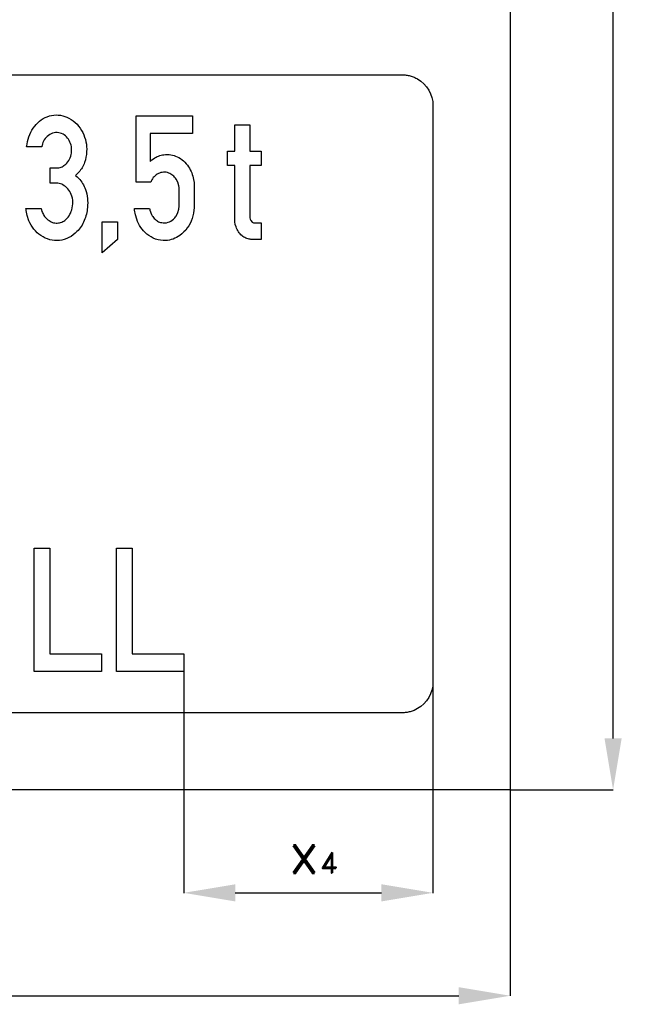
# Model space of a CAD drawing. Header units: millimetres. Extents: x -267 to 7620, y -508 to 2095.
# Tile 8 of 15: x 4024 to 4620, y -208 to 749. Entities that reach past the tile are written whole.
import ezdxf

# ---------------------------------------------------------------- set-up
doc = ezdxf.new("R2010")
doc.units = ezdxf.units.MM
doc.header["$LTSCALE"] = 5
doc.layers.add('Kóty', color=2, linetype='Continuous')
doc.layers.add('Značka', color=7, linetype='Continuous')
doc.styles.get("Standard").update_dxf_attribs({"font": 'romand.shx', "height": 40})
doc.dimstyles.get("Standard").update_dxf_attribs({"dimtxt": 40, "dimasz": 50, "dimexe": 0.18, "dimexo": 0.0625, "dimgap": 20, "dimtad": 1, "dimdec": 0, "dimzin": 0, "dimdsep": 46, "dimtxsty": 'Standard', "dimcen": 0.09, "dimadec": 0, "dimazin": 0, "dimtfac": 1, "dimtdec": 0, "dimtofl": 0, "dimtmove": 0, "dimatfit": 3, "dimfxl": 1, "dimtolj": 1, "dimtzin": 0, "dimarcsym": 0})

# ---------------------------------------------------------------- blocks, each defined once
blk = doc.blocks.new('*D13')
at = {"layer": 'Defpoints', "color": 0, "transparency": 16777216}
for p in [(4500, 1935), (4600, 1935), (4500, 0)]:
    blk.add_point(p, dxfattribs=at)
at = {"layer": 'Kóty', "color": 0, "lineweight": -2, "transparency": 16777216}
for p, q in [((4500.06, 1935), (4600.18, 1935)), ((4600, 50), (4600, 1885)), ((4500.06, 0), (4600.18, 0))]:
    blk.add_line(p, q, dxfattribs=at)
at = {"layer": 'Kóty', "color": 0, "transparency": 16777216}
for points in [[(4591.67, 1885), (4608.33, 1885), (4600, 1935)], [(4591.67, 50), (4608.33, 50), (4600, 0)]]:
    blk.add_solid(points, dxfattribs=at)
at = {"layer": 'Kóty', "color": 0, "transparency": 16777216, "insert": (4560, 967.5), "char_height": 40, "attachment_point": 5, "rotation": 90}
blk.add_mtext('\\A1;min. 1900', dxfattribs=at)
blk = doc.blocks.new('*D20')
at = {"layer": 'Defpoints', "color": 0, "transparency": 16777216}
for p in [(3000, 0), (4500, 0), (4500, -200)]:
    blk.add_point(p, dxfattribs=at)
at = {"layer": 'Kóty', "color": 0, "lineweight": -2, "transparency": 16777216}
for p, q in [((3000, -0.06), (3000, -200.18)), ((4500, -0.06), (4500, -200.18)), ((3050, -200), (4450, -200))]:
    blk.add_line(p, q, dxfattribs=at)
at = {"layer": 'Kóty', "color": 0, "transparency": 16777216}
for points in [[(3050, -191.67), (3050, -208.33), (3000, -200)], [(4450, -191.67), (4450, -208.33), (4500, -200)]]:
    blk.add_solid(points, dxfattribs=at)
at = {"layer": 'Kóty', "color": 0, "transparency": 16777216, "insert": (3750, -160), "char_height": 40, "attachment_point": 5}
blk.add_mtext('\\A1;1500', dxfattribs=at)

msp = doc.modelspace()

# ---------------------------------------------------------------- linework, layer by layer
at = {"layer": 'Kóty'}
for p, q in [((4182.95, 114.94), (4182.95, -100.18)), ((4425, 104.94), (4425, -100.18)), ((4232.95, -100), (4375, -100))]:
    msp.add_line(p, q, dxfattribs=at)
for points in [[(4232.95, -91.67), (4232.95, -108.33), (4182.95, -100)], [(4375, -91.67), (4375, -108.33), (4425, -100)]]:
    msp.add_solid(points, dxfattribs=at)
at = {"layer": 'Značka', "color": 5}
for points in [[(3000, 0), (3000, 1935), (4500, 1935), (4500, 0), (3000, 0)], [(4103.75, 522), (4103.75, 552.2), (4118.37, 552.2), (4118.37, 535), (4103.75, 522)], [(4037.45, 115), (4037.45, 235), (4052.95, 235), (4052.95, 132.21), (4102.97, 132.21), (4102.97, 115), (4037.45, 115)], [(4117.42, 115), (4117.42, 235), (4132.92, 235), (4132.92, 132.21), (4182.95, 132.21), (4182.95, 115), (4117.42, 115)]]:
    msp.add_lwpolyline(points, dxfattribs=at)
for points in [[(3105, 695), (4395, 695), (4395.12, 695), (4395.24, 695, -0.03218), (4399.11, 694.73, -0.03544), (4402.92, 693.94, -0.036283), (4406.6, 692.69, -0.034467), (4410.07, 690.94), (4413.3, 688.79), (4416.21, 686.21), (4418.79, 683.3), (4420.94, 680.07), (4422.68, 676.6), (4423.94, 672.92), (4424.74, 669.11), (4425, 665.24), (4425, 665.12), (4425, 665), (4425, 105), (4425, 104.88), (4425, 104.76), (4424.73, 100.89), (4423.94, 97.08), (4422.69, 93.4), (4420.94, 89.93), (4418.79, 86.7), (4416.21, 83.79), (4413.3, 81.21), (4410.07, 79.06), (4406.6, 77.32, -0.033414), (4402.92, 76.06, -0.034133), (4399.11, 75.26, -0.036745), (4395.24, 75), (4395.12, 75), (4395, 75), (3105, 75)], [(4044.28, 565.04), (4044.67, 563.64), (4045.11, 562.25, 0.060099), (4047.09, 558.21, 0.069772), (4050.06, 554.79, 0.082556), (4054.13, 552.07, 0.099577), (4058.83, 550.98, 0.093078), (4063.25, 551.52, 0.081451), (4067.25, 553.54, 0.101068), (4071.57, 558.06, 0.075173), (4074.12, 563.88, 0.083049), (4075.14, 571.34, 0.09277), (4073.53, 578.68, 0.08422), (4070.35, 584.14, 0.104833), (4065.49, 588.01, 0.050285), (4063.04, 589.04, 0.050667), (4060.44, 589.55), (4059.86, 589.6), (4059.28, 589.64), (4052.99, 589.64), (4052.99, 604.64), (4059.51, 604.64), (4060.06, 604.62), (4060.61, 604.61, 0.105219), (4064.68, 605.62, 0.079531), (4068.23, 608.08, 0.100528), (4071.99, 613.03, 0.083404), (4073.73, 619.01, 0.081349), (4073.73, 625.23, 0.091577), (4071.62, 631.08, 0.092484), (4067.97, 635.64, 0.116319), (4062.9, 638.33, 0.122184), (4056.92, 638.57, 0.113924), (4051.39, 636.1, 0.105739), (4047.4, 631.8, 0.085894), (4045.29, 626.38), (4045.14, 625.69), (4045, 625), (4030.24, 625), (4030.64, 627.6), (4031.13, 630.19, -0.06192), (4034.22, 639.1, -0.076377), (4039.63, 646.86, -0.079028), (4046.35, 652.43, -0.090143), (4054.47, 655.46, -0.091377), (4063.14, 655.67, -0.085995), (4071.4, 652.89, -0.090012), (4079.19, 646.96, -0.074525), (4084.7, 638.83, -0.068471), (4087.86, 629.91, -0.06651), (4088.53, 620.41, -0.07822), (4086.48, 609.63, -0.102313), (4080.95, 600.45), (4079.37, 598.77), (4077.71, 597.16), (4079.25, 595.81), (4080.74, 594.4, -0.057876), (4084.66, 589.34, -0.052467), (4087.4, 583.53, -0.065539), (4089.38, 574.95, -0.052712), (4089.3, 566.04, -0.076072), (4086.27, 553.36, -0.103107), (4079.11, 542.65, -0.086983), (4071.37, 536.81, -0.096195), (4062.11, 534.1, -0.094609), (4052.74, 534.75, -0.088492), (4044.19, 538.68, -0.083122), (4037.25, 545.07, -0.069561), (4032.54, 553.24), (4030.8, 558.15), (4029.78, 563.24), (4029.66, 564.14), (4029.56, 565.04), (4044.28, 565.04)], [(4149.64, 564.93), (4149.82, 564.16), (4150.01, 563.39), (4151.62, 559.1, 0.076424), (4154.27, 555.38, 0.081383), (4157.52, 552.74, 0.088693), (4161.49, 551.33, 0.121227), (4167.64, 551.63, 0.120097), (4172.96, 554.66, 0.077529), (4175.53, 557.7), (4177.24, 561.31), (4178.14, 564.37), (4178.54, 567.5), (4178.57, 568.35), (4178.57, 569.2), (4178.57, 583.75), (4178.46, 585.44), (4178.25, 587.11), (4177.2, 590.55), (4175.4, 593.74, 0.067099), (4172.35, 597.23, 0.094211), (4168.43, 599.55, 0.110722), (4163.33, 600.34, 0.101994), (4158.23, 598.98, 0.097084), (4154.07, 596, 0.094345), (4151.35, 591.78), (4151.13, 591.25), (4150.91, 590.71), (4136.59, 590.71), (4136.59, 655), (4191.24, 655), (4191.24, 637.89), (4150.24, 637.89), (4150.24, 610.89), (4151.92, 612.23), (4153.66, 613.5, -0.056037), (4158.41, 616, -0.062489), (4163.63, 617.33, -0.077468), (4170.22, 617.29, -0.073653), (4176.52, 615.31, -0.077506), (4182.72, 611.27, -0.068172), (4187.52, 605.61, -0.055764), (4190.65, 599.62, -0.046608), (4192.5, 593.13), (4192.94, 590.44), (4193.12, 587.74), (4193.12, 587.38), (4193.12, 587.01), (4193.12, 567.75), (4193.1, 566.89), (4193.07, 566.04), (4192.42, 560.58), (4190.94, 555.25, -0.072407), (4186.35, 546.14, -0.089863), (4179.16, 538.98, -0.074191), (4172.6, 535.39, -0.079601), (4165.29, 533.95, -0.100433), (4155.58, 535.35, -0.09248), (4147.04, 540.28, -0.078121), (4141.09, 546.76, -0.063529), (4137.2, 554.63), (4135.87, 558.94), (4135.1, 563.36), (4135.02, 564.14), (4134.94, 564.93), (4149.64, 564.93)], [(4258.09, 535.01), (4248.9, 535.01), (4248.19, 535.06), (4247.48, 535.13, -0.074391), (4243.24, 536.27, -0.074349), (4239.49, 538.61, -0.082469), (4235.97, 542.5, -0.063937), (4233.71, 547.25), (4233.01, 549.62), (4232.65, 552.04), (4232.62, 552.62), (4232.6, 553.21), (4232.6, 606.79), (4225.26, 606.79), (4225.26, 620.79), (4232.6, 620.79), (4232.6, 646.44), (4247.14, 646.44), (4247.14, 620.79), (4258.21, 620.79), (4258.22, 606.79), (4247.14, 606.79), (4247.14, 556.71), (4247.17, 556.39), (4247.2, 556.06), (4247.47, 554.64), (4248.05, 553.29), (4249.21, 551.89, 0.138783), (4250.8, 551.16), (4251.1, 551.12), (4251.41, 551.09), (4258.09, 551.09), (4258.09, 535.01)]]:
    msp.add_lwpolyline(points, format="xyb", dxfattribs=at)

# ---------------------------------------------------------------- texts
at = {"layer": 'Kóty', "insert": (4284.29, -40.64), "char_height": 40, "attachment_point": 1}
msp.add_mtext_dynamic_manual_height_columns('x{\\H0.5x;4}', width=46.1048, gutter_width=200, heights=[0], dxfattribs=at)

# ---------------------------------------------------------------- dimensions: what is measured, and where the dimension line sits
at = {"layer": 'Kóty'}
dim = msp.add_linear_dim(base=(4600, 1935), p1=(4500, 0), p2=(4500, 1935), angle=90, text='min. 1900', dimstyle='Standard', dxfattribs=at)
dim.commit()
dim.dimension.update_dxf_attribs({"geometry": '*D13', "text_midpoint": (4560, 967.5)})
dim = msp.add_linear_dim(base=(4500, -200), p1=(3000, 0), p2=(4500, 0), dimstyle='Standard', dxfattribs=at)
dim.commit()
dim.dimension.update_dxf_attribs({"geometry": '*D20', "text_midpoint": (3750, -160)})

doc.saveas('drawing.dxf')
